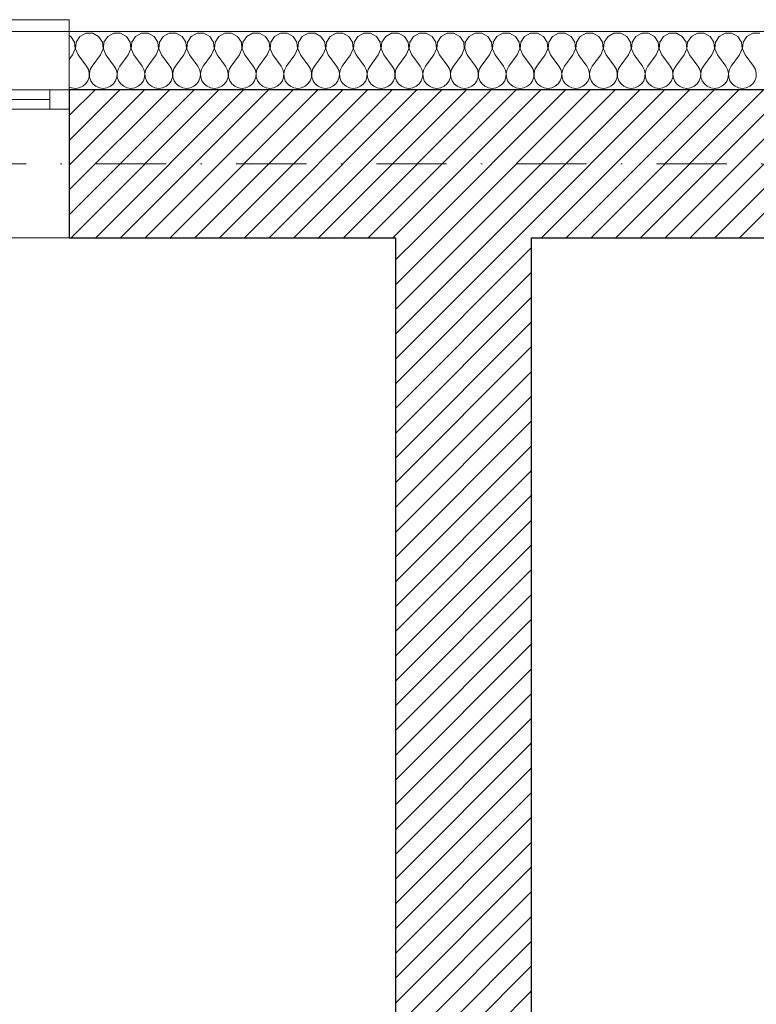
# Model space of a CAD drawing. Header units: millimetres. Extents: x 172139 to 266886, y 89395 to 138225.
# Tile 46 of 94: x 204000 to 205893, y 119176 to 121706. Entities that reach past the tile are written whole.
import ezdxf

# ---------------------------------------------------------------- set-up
doc = ezdxf.new("R2010")
doc.units = ezdxf.units.MM
doc.header["$MEASUREMENT"] = 0
doc.linetypes.add('Kropki i Kreski', pattern=[360, 180, -90, 0, -90])
for name, color, linetype in [('Konstrukcja - Siatki mod', 7, 'Continuous'), ('KR_INW', 7, 'Continuous'), ('NAPIS_SODON', 7, 'Continuous')]:
    doc.layers.add(name, color=color, linetype=linetype)
doc.layers.add('Konstrukcja - Siatki mod_Nr_pióra__48', color=7, linetype='Continuous', lineweight=15, true_color=0xa80f02)
doc.layers.add('KR_INW_Nr_pióra__102', color=7, linetype='Continuous', lineweight=5, true_color=0xcccccc)
for name, color, linetype, lineweight in [('KR_INW_Nr_pióra__101', 252, 'Continuous', 5), ('KR_INW_Nr_pióra__27', 7, 'Continuous', 25), ('KR_INW_Nr_pióra__47', 7, 'Continuous', 15), ('NAPIS_SODON_Nr_pióra__1', 7, 'Continuous', 13), ('NAPIS_SODON_Nr_pióra__121', 255, 'Continuous', 0), ('Okna ArchiCADa_Nr_pióra__1', 7, 'Continuous', 13)]:
    doc.layers.add(name, color=color, linetype=linetype, lineweight=lineweight)
pattern_1 = [(45, (0, 0), (-31.819804, 31.819804), [])]

# ---------------------------------------------------------------- blocks, each defined once
blk = doc.blocks.new('Strop_1', base_point=(179225, 121523.3))
at = {"layer": 'NAPIS_SODON_Nr_pióra__1', "linetype": 'Continuous', "flags": 128}
blk.add_lwpolyline([(179225, 121523.3), (179225.9, 107003.8), (250898.3, 107008.3), (250897.4, 121527.8)], close=True, dxfattribs=at)
blk = doc.blocks.new('Strop_2', base_point=(188316, 115154.1))
at = {"layer": 'NAPIS_SODON_Nr_pióra__121', "linetype": 'Continuous', "flags": 128}
blk.add_lwpolyline([(188316, 115154.1), (204667.3, 115154.1), (205241.5, 115154.1), (205242.2, 115154.1), (205242.2, 115394.1), (205241.5, 115154.1), (205174.5, 117823.2), (205315.4, 117824.8), (205315.4, 121145.6), (224463.2, 121145.6)], dxfattribs=at)
blk = doc.blocks.new('*X107')
at = {"layer": 'KR_INW_Nr_pióra__102', "linetype": 'Continuous'}
for p, q in [((204169.9, 121670.9), (204154.5, 121662.7)), ((204187.3, 121670.9), (204169.9, 121670.9)), ((204202.6, 121662.7), (204187.3, 121670.9)), ((204241.3, 121670.9), (204226, 121662.7)), ((204258.7, 121670.9), (204241.3, 121670.9)), ((204274, 121662.7), (204258.7, 121670.9)), ((204312.7, 121670.9), (204297.4, 121662.7)), ((204330.1, 121670.9), (204312.7, 121670.9)), ((204345.5, 121662.7), (204330.1, 121670.9)), ((204384.2, 121670.9), (204368.8, 121662.7)), ((204401.6, 121670.9), (204384.2, 121670.9)), ((204416.9, 121662.7), (204401.6, 121670.9)), ((204455.6, 121670.9), (204440.3, 121662.7)), ((204473, 121670.9), (204455.6, 121670.9)), ((204488.3, 121662.7), (204473, 121670.9)), ((204527, 121670.9), (204511.7, 121662.7)), ((204544.4, 121670.9), (204527, 121670.9)), ((204559.7, 121662.7), (204544.4, 121670.9)), ((204598.4, 121670.9), (204583.1, 121662.7)), ((204615.8, 121670.9), (204598.4, 121670.9)), ((204631.2, 121662.7), (204615.8, 121670.9)), ((204669.9, 121670.9), (204654.5, 121662.7)), ((204687.3, 121670.9), (204669.9, 121670.9)), ((204702.6, 121662.7), (204687.3, 121670.9)), ((204741.3, 121670.9), (204726, 121662.7)), ((204758.7, 121670.9), (204741.3, 121670.9)), ((204774, 121662.7), (204758.7, 121670.9)), ((204812.7, 121670.9), (204797.4, 121662.7)), ((204830.1, 121670.9), (204812.7, 121670.9)), ((204845.5, 121662.7), (204830.1, 121670.9)), ((204884.2, 121670.9), (204868.8, 121662.7)), ((204901.6, 121670.9), (204884.2, 121670.9)), ((204916.9, 121662.7), (204901.6, 121670.9)), ((204955.6, 121670.9), (204940.3, 121662.7)), ((204973, 121670.9), (204955.6, 121670.9)), ((204988.3, 121662.7), (204973, 121670.9)), ((205027, 121670.9), (205011.7, 121662.7)), ((205044.4, 121670.9), (205027, 121670.9)), ((205059.7, 121662.7), (205044.4, 121670.9)), ((205098.4, 121670.9), (205083.1, 121662.7)), ((205115.8, 121670.9), (205098.4, 121670.9)), ((205131.2, 121662.7), (205115.8, 121670.9)), ((205169.9, 121670.9), (205154.5, 121662.7)), ((205187.3, 121670.9), (205169.9, 121670.9)), ((205202.6, 121662.7), (205187.3, 121670.9)), ((205241.3, 121670.9), (205226, 121662.7)), ((205258.7, 121670.9), (205241.3, 121670.9)), ((205274, 121662.7), (205258.7, 121670.9)), ((205312.7, 121670.9), (205297.4, 121662.7)), ((205330.1, 121670.9), (205312.7, 121670.9)), ((205345.5, 121662.7), (205330.1, 121670.9)), ((205384.2, 121670.9), (205368.8, 121662.7)), ((205401.6, 121670.9), (205384.2, 121670.9)), ((205416.9, 121662.7), (205401.6, 121670.9)), ((205455.6, 121670.9), (205440.3, 121662.7)), ((205473, 121670.9), (205455.6, 121670.9)), ((205488.3, 121662.7), (205473, 121670.9)), ((205527, 121670.9), (205511.7, 121662.7)), ((205544.4, 121670.9), (205527, 121670.9)), ((205559.7, 121662.7), (205544.4, 121670.9)), ((205598.4, 121670.9), (205583.1, 121662.7)), ((205615.8, 121670.9), (205598.4, 121670.9)), ((205631.2, 121662.7), (205615.8, 121670.9)), ((205669.9, 121670.9), (205654.5, 121662.7)), ((205687.3, 121670.9), (205669.9, 121670.9)), ((205702.6, 121662.7), (205687.3, 121670.9)), ((205741.3, 121670.9), (205726, 121662.7)), ((205758.7, 121670.9), (205741.3, 121670.9)), ((205774, 121662.7), (205758.7, 121670.9)), ((205812.7, 121670.9), (205797.4, 121662.7)), ((205830.1, 121670.9), (205812.7, 121670.9)), ((205845.5, 121662.7), (205830.1, 121670.9)), ((205884.2, 121670.9), (205868.8, 121662.7)), ((205901.6, 121670.9), (205884.2, 121670.9)), ((204131.2, 121662.7), (204126.9, 121665)), ((204140.8, 121648.2), (204131.2, 121662.7)), ((204142.4, 121630.9), (204140.8, 121648.2)), ((204144.9, 121648.2), (204143.3, 121630.9)), ((204154.5, 121662.7), (204144.9, 121648.2)), ((204212.2, 121648.2), (204202.6, 121662.7)), ((204213.9, 121630.9), (204212.2, 121648.2)), ((204216.3, 121648.2), (204214.7, 121630.9)), ((204226, 121662.7), (204216.3, 121648.2)), ((204283.7, 121648.2), (204274, 121662.7)), ((204285.3, 121630.9), (204283.7, 121648.2)), ((204287.8, 121648.2), (204286.1, 121630.9)), ((204297.4, 121662.7), (204287.8, 121648.2)), ((204355.1, 121648.2), (204345.5, 121662.7)), ((204356.7, 121630.9), (204355.1, 121648.2)), ((204359.2, 121648.2), (204357.6, 121630.9)), ((204368.8, 121662.7), (204359.2, 121648.2)), ((204426.5, 121648.2), (204416.9, 121662.7)), ((204428.2, 121630.9), (204426.5, 121648.2)), ((204430.6, 121648.2), (204429, 121630.9)), ((204440.3, 121662.7), (204430.6, 121648.2)), ((204497.9, 121648.2), (204488.3, 121662.7)), ((204499.6, 121630.9), (204497.9, 121648.2)), ((204502.1, 121648.2), (204500.4, 121630.9)), ((204511.7, 121662.7), (204502.1, 121648.2)), ((204569.4, 121648.2), (204559.7, 121662.7)), ((204571, 121630.9), (204569.4, 121648.2)), ((204573.5, 121648.2), (204571.8, 121630.9)), ((204583.1, 121662.7), (204573.5, 121648.2)), ((204640.8, 121648.2), (204631.2, 121662.7)), ((204642.4, 121630.9), (204640.8, 121648.2)), ((204644.9, 121648.2), (204643.3, 121630.9)), ((204654.5, 121662.7), (204644.9, 121648.2)), ((204712.2, 121648.2), (204702.6, 121662.7)), ((204713.9, 121630.9), (204712.2, 121648.2)), ((204716.3, 121648.2), (204714.7, 121630.9)), ((204726, 121662.7), (204716.3, 121648.2)), ((204783.7, 121648.2), (204774, 121662.7)), ((204785.3, 121630.9), (204783.7, 121648.2)), ((204787.8, 121648.2), (204786.1, 121630.9)), ((204797.4, 121662.7), (204787.8, 121648.2)), ((204855.1, 121648.2), (204845.5, 121662.7)), ((204856.7, 121630.9), (204855.1, 121648.2)), ((204859.2, 121648.2), (204857.6, 121630.9)), ((204868.8, 121662.7), (204859.2, 121648.2)), ((204926.5, 121648.2), (204916.9, 121662.7)), ((204928.2, 121630.9), (204926.5, 121648.2)), ((204930.6, 121648.2), (204929, 121630.9)), ((204940.3, 121662.7), (204930.6, 121648.2)), ((204997.9, 121648.2), (204988.3, 121662.7)), ((204999.6, 121630.9), (204997.9, 121648.2)), ((205002.1, 121648.2), (205000.4, 121630.9)), ((205011.7, 121662.7), (205002.1, 121648.2)), ((205069.4, 121648.2), (205059.7, 121662.7)), ((205071, 121630.9), (205069.4, 121648.2)), ((205073.5, 121648.2), (205071.8, 121630.9)), ((205083.1, 121662.7), (205073.5, 121648.2)), ((205140.8, 121648.2), (205131.2, 121662.7)), ((205142.4, 121630.9), (205140.8, 121648.2)), ((205144.9, 121648.2), (205143.3, 121630.9)), ((205154.5, 121662.7), (205144.9, 121648.2)), ((205212.2, 121648.2), (205202.6, 121662.7)), ((205213.9, 121630.9), (205212.2, 121648.2)), ((205216.3, 121648.2), (205214.7, 121630.9)), ((205226, 121662.7), (205216.3, 121648.2)), ((205283.7, 121648.2), (205274, 121662.7)), ((205285.3, 121630.9), (205283.7, 121648.2)), ((205287.8, 121648.2), (205286.1, 121630.9)), ((205297.4, 121662.7), (205287.8, 121648.2)), ((205355.1, 121648.2), (205345.5, 121662.7)), ((205356.7, 121630.9), (205355.1, 121648.2)), ((205359.2, 121648.2), (205357.6, 121630.9)), ((205368.8, 121662.7), (205359.2, 121648.2)), ((205426.5, 121648.2), (205416.9, 121662.7)), ((205428.2, 121630.9), (205426.5, 121648.2)), ((205430.6, 121648.2), (205429, 121630.9)), ((205440.3, 121662.7), (205430.6, 121648.2)), ((205497.9, 121648.2), (205488.3, 121662.7)), ((205499.6, 121630.9), (205497.9, 121648.2)), ((205502.1, 121648.2), (205500.4, 121630.9)), ((205511.7, 121662.7), (205502.1, 121648.2)), ((205569.4, 121648.2), (205559.7, 121662.7)), ((205571, 121630.9), (205569.4, 121648.2)), ((205573.5, 121648.2), (205571.8, 121630.9)), ((205583.1, 121662.7), (205573.5, 121648.2)), ((205640.8, 121648.2), (205631.2, 121662.7)), ((205642.4, 121630.9), (205640.8, 121648.2)), ((205644.9, 121648.2), (205643.3, 121630.9)), ((205654.5, 121662.7), (205644.9, 121648.2)), ((205712.2, 121648.2), (205702.6, 121662.7)), ((205713.9, 121630.9), (205712.2, 121648.2)), ((205716.3, 121648.2), (205714.7, 121630.9)), ((205726, 121662.7), (205716.3, 121648.2)), ((205783.7, 121648.2), (205774, 121662.7)), ((205785.3, 121630.9), (205783.7, 121648.2)), ((205787.8, 121648.2), (205786.1, 121630.9)), ((205797.4, 121662.7), (205787.8, 121648.2)), ((205855.1, 121648.2), (205845.5, 121662.7)), ((205856.7, 121630.9), (205855.1, 121648.2)), ((205859.2, 121648.2), (205857.6, 121630.9)), ((205868.8, 121662.7), (205859.2, 121648.2)), ((204135.7, 121614.9), (204142.4, 121630.9)), ((204143.3, 121630.9), (204150, 121614.9)), ((204207.1, 121614.9), (204213.9, 121630.9)), ((204214.7, 121630.9), (204221.4, 121614.9)), ((204278.6, 121614.9), (204285.3, 121630.9)), ((204286.1, 121630.9), (204292.9, 121614.9)), ((204350, 121614.9), (204356.7, 121630.9)), ((204357.6, 121630.9), (204364.3, 121614.9)), ((204421.4, 121614.9), (204428.2, 121630.9)), ((204429, 121630.9), (204435.7, 121614.9)), ((204492.9, 121614.9), (204499.6, 121630.9)), ((204500.4, 121630.9), (204507.1, 121614.9)), ((204564.3, 121614.9), (204571, 121630.9)), ((204571.8, 121630.9), (204578.6, 121614.9)), ((204635.7, 121614.9), (204642.4, 121630.9)), ((204643.3, 121630.9), (204650, 121614.9)), ((204707.1, 121614.9), (204713.9, 121630.9)), ((204714.7, 121630.9), (204721.4, 121614.9)), ((204778.6, 121614.9), (204785.3, 121630.9)), ((204786.1, 121630.9), (204792.9, 121614.9)), ((204850, 121614.9), (204856.7, 121630.9)), ((204857.6, 121630.9), (204864.3, 121614.9)), ((204921.4, 121614.9), (204928.2, 121630.9)), ((204929, 121630.9), (204935.7, 121614.9)), ((204992.9, 121614.9), (204999.6, 121630.9)), ((205000.4, 121630.9), (205007.1, 121614.9)), ((205064.3, 121614.9), (205071, 121630.9)), ((205071.8, 121630.9), (205078.6, 121614.9)), ((205135.7, 121614.9), (205142.4, 121630.9)), ((205143.3, 121630.9), (205150, 121614.9)), ((205207.1, 121614.9), (205213.9, 121630.9)), ((205214.7, 121630.9), (205221.4, 121614.9)), ((205278.6, 121614.9), (205285.3, 121630.9)), ((205286.1, 121630.9), (205292.9, 121614.9)), ((205350, 121614.9), (205356.7, 121630.9)), ((205357.6, 121630.9), (205364.3, 121614.9)), ((205421.4, 121614.9), (205428.2, 121630.9)), ((205429, 121630.9), (205435.7, 121614.9)), ((205492.9, 121614.9), (205499.6, 121630.9)), ((205500.4, 121630.9), (205507.1, 121614.9)), ((205564.3, 121614.9), (205571, 121630.9)), ((205571.8, 121630.9), (205578.6, 121614.9)), ((205635.7, 121614.9), (205642.4, 121630.9)), ((205643.3, 121630.9), (205650, 121614.9)), ((205707.1, 121614.9), (205713.9, 121630.9)), ((205714.7, 121630.9), (205721.4, 121614.9)), ((205778.6, 121614.9), (205785.3, 121630.9)), ((205786.1, 121630.9), (205792.9, 121614.9)), ((205850, 121614.9), (205856.7, 121630.9)), ((205857.6, 121630.9), (205864.3, 121614.9)), ((204135.7, 121614.9), (204126.9, 121603.2)), ((204150, 121614.9), (204171.4, 121586.3)), ((204207.1, 121614.9), (204185.7, 121586.3)), ((204221.4, 121614.9), (204242.9, 121586.3)), ((204278.6, 121614.9), (204257.1, 121586.3)), ((204292.9, 121614.9), (204314.3, 121586.3)), ((204350, 121614.9), (204328.6, 121586.3)), ((204364.3, 121614.9), (204385.7, 121586.3)), ((204421.4, 121614.9), (204400, 121586.3)), ((204435.7, 121614.9), (204457.1, 121586.3)), ((204492.9, 121614.9), (204471.4, 121586.3)), ((204507.1, 121614.9), (204528.6, 121586.3)), ((204564.3, 121614.9), (204542.9, 121586.3)), ((204578.6, 121614.9), (204600, 121586.3)), ((204635.7, 121614.9), (204614.3, 121586.3)), ((204650, 121614.9), (204671.4, 121586.3)), ((204707.1, 121614.9), (204685.7, 121586.3)), ((204721.4, 121614.9), (204742.9, 121586.3)), ((204778.6, 121614.9), (204757.1, 121586.3)), ((204792.9, 121614.9), (204814.3, 121586.3)), ((204850, 121614.9), (204828.6, 121586.3)), ((204864.3, 121614.9), (204885.7, 121586.3)), ((204921.4, 121614.9), (204900, 121586.3)), ((204935.7, 121614.9), (204957.1, 121586.3)), ((204992.9, 121614.9), (204971.4, 121586.3)), ((205007.1, 121614.9), (205028.6, 121586.3)), ((205064.3, 121614.9), (205042.9, 121586.3)), ((205078.6, 121614.9), (205100, 121586.3)), ((205135.7, 121614.9), (205114.3, 121586.3)), ((205150, 121614.9), (205171.4, 121586.3)), ((205207.1, 121614.9), (205185.7, 121586.3)), ((205221.4, 121614.9), (205242.9, 121586.3)), ((205278.6, 121614.9), (205257.1, 121586.3)), ((205292.9, 121614.9), (205314.3, 121586.3)), ((205350, 121614.9), (205328.6, 121586.3)), ((205364.3, 121614.9), (205385.7, 121586.3)), ((205421.4, 121614.9), (205400, 121586.3)), ((205435.7, 121614.9), (205457.1, 121586.3)), ((205492.9, 121614.9), (205471.4, 121586.3)), ((205507.1, 121614.9), (205528.6, 121586.3)), ((205564.3, 121614.9), (205542.9, 121586.3)), ((205578.6, 121614.9), (205600, 121586.3)), ((205635.7, 121614.9), (205614.3, 121586.3)), ((205650, 121614.9), (205671.4, 121586.3)), ((205707.1, 121614.9), (205685.7, 121586.3)), ((205721.4, 121614.9), (205742.9, 121586.3)), ((205778.6, 121614.9), (205757.1, 121586.3)), ((205792.9, 121614.9), (205814.3, 121586.3)), ((205850, 121614.9), (205828.6, 121586.3)), ((205864.3, 121614.9), (205885.7, 121586.3)), ((204176.2, 121577.7), (204171.4, 121586.3)), ((204178.4, 121568.1), (204176.2, 121577.7)), ((204180.9, 121577.7), (204178.7, 121568.1)), ((204185.7, 121586.3), (204180.9, 121577.7)), ((204247.6, 121577.7), (204242.9, 121586.3)), ((204249.9, 121568.1), (204247.6, 121577.7)), ((204252.4, 121577.7), (204250.1, 121568.1)), ((204257.1, 121586.3), (204252.4, 121577.7)), ((204319.1, 121577.7), (204314.3, 121586.3)), ((204321.3, 121568.1), (204319.1, 121577.7)), ((204323.8, 121577.7), (204321.6, 121568.1)), ((204328.6, 121586.3), (204323.8, 121577.7)), ((204390.5, 121577.7), (204385.7, 121586.3)), ((204392.7, 121568.1), (204390.5, 121577.7)), ((204395.2, 121577.7), (204393, 121568.1)), ((204400, 121586.3), (204395.2, 121577.7)), ((204461.9, 121577.7), (204457.1, 121586.3)), ((204464.1, 121568.1), (204461.9, 121577.7)), ((204466.7, 121577.7), (204464.4, 121568.1)), ((204471.4, 121586.3), (204466.7, 121577.7)), ((204533.3, 121577.7), (204528.6, 121586.3)), ((204535.6, 121568.1), (204533.3, 121577.7)), ((204538.1, 121577.7), (204535.9, 121568.1)), ((204542.9, 121586.3), (204538.1, 121577.7)), ((204604.8, 121577.7), (204600, 121586.3)), ((204607, 121568.1), (204604.8, 121577.7)), ((204609.5, 121577.7), (204607.3, 121568.1)), ((204614.3, 121586.3), (204609.5, 121577.7)), ((204676.2, 121577.7), (204671.4, 121586.3)), ((204678.4, 121568.1), (204676.2, 121577.7)), ((204680.9, 121577.7), (204678.7, 121568.1)), ((204685.7, 121586.3), (204680.9, 121577.7)), ((204747.6, 121577.7), (204742.9, 121586.3)), ((204749.9, 121568.1), (204747.6, 121577.7)), ((204752.4, 121577.7), (204750.1, 121568.1)), ((204757.1, 121586.3), (204752.4, 121577.7)), ((204819.1, 121577.7), (204814.3, 121586.3)), ((204821.3, 121568.1), (204819.1, 121577.7)), ((204823.8, 121577.7), (204821.6, 121568.1)), ((204828.6, 121586.3), (204823.8, 121577.7)), ((204890.5, 121577.7), (204885.7, 121586.3)), ((204892.7, 121568.1), (204890.5, 121577.7)), ((204895.2, 121577.7), (204893, 121568.1)), ((204900, 121586.3), (204895.2, 121577.7)), ((204961.9, 121577.7), (204957.1, 121586.3)), ((204964.1, 121568.1), (204961.9, 121577.7)), ((204966.7, 121577.7), (204964.4, 121568.1)), ((204971.4, 121586.3), (204966.7, 121577.7)), ((205033.3, 121577.7), (205028.6, 121586.3)), ((205035.6, 121568.1), (205033.3, 121577.7)), ((205038.1, 121577.7), (205035.9, 121568.1)), ((205042.9, 121586.3), (205038.1, 121577.7)), ((205104.8, 121577.7), (205100, 121586.3)), ((205107, 121568.1), (205104.8, 121577.7)), ((205109.5, 121577.7), (205107.3, 121568.1)), ((205114.3, 121586.3), (205109.5, 121577.7)), ((205176.2, 121577.7), (205171.4, 121586.3)), ((205178.4, 121568.1), (205176.2, 121577.7)), ((205180.9, 121577.7), (205178.7, 121568.1)), ((205185.7, 121586.3), (205180.9, 121577.7)), ((205247.6, 121577.7), (205242.9, 121586.3)), ((205249.9, 121568.1), (205247.6, 121577.7)), ((205252.4, 121577.7), (205250.1, 121568.1)), ((205257.1, 121586.3), (205252.4, 121577.7)), ((205319.1, 121577.7), (205314.3, 121586.3)), ((205321.3, 121568.1), (205319.1, 121577.7)), ((205323.8, 121577.7), (205321.6, 121568.1)), ((205328.6, 121586.3), (205323.8, 121577.7)), ((205390.5, 121577.7), (205385.7, 121586.3)), ((205392.7, 121568.1), (205390.5, 121577.7)), ((205395.2, 121577.7), (205393, 121568.1)), ((205400, 121586.3), (205395.2, 121577.7)), ((205461.9, 121577.7), (205457.1, 121586.3)), ((205464.1, 121568.1), (205461.9, 121577.7)), ((205466.7, 121577.7), (205464.4, 121568.1)), ((205471.4, 121586.3), (205466.7, 121577.7)), ((205533.3, 121577.7), (205528.6, 121586.3)), ((205535.6, 121568.1), (205533.3, 121577.7)), ((205538.1, 121577.7), (205535.9, 121568.1)), ((205542.9, 121586.3), (205538.1, 121577.7)), ((205604.8, 121577.7), (205600, 121586.3)), ((205607, 121568.1), (205604.8, 121577.7)), ((205609.5, 121577.7), (205607.3, 121568.1)), ((205614.3, 121586.3), (205609.5, 121577.7)), ((205676.2, 121577.7), (205671.4, 121586.3)), ((205678.4, 121568.1), (205676.2, 121577.7)), ((205680.9, 121577.7), (205678.7, 121568.1)), ((205685.7, 121586.3), (205680.9, 121577.7)), ((205747.6, 121577.7), (205742.9, 121586.3)), ((205749.9, 121568.1), (205747.6, 121577.7)), ((205752.4, 121577.7), (205750.1, 121568.1)), ((205757.1, 121586.3), (205752.4, 121577.7)), ((205819.1, 121577.7), (205814.3, 121586.3)), ((205821.3, 121568.1), (205819.1, 121577.7)), ((205823.8, 121577.7), (205821.6, 121568.1)), ((205828.6, 121586.3), (205823.8, 121577.7)), ((205890.5, 121577.7), (205885.7, 121586.3)), ((205892.7, 121568.1), (205890.5, 121577.7)), ((204169.2, 121540.8), (204174.8, 121548.9)), ((204174.8, 121548.9), (204177.9, 121558.2)), ((204177.9, 121558.2), (204178.4, 121568.1)), ((204178.7, 121568.1), (204179.2, 121558.2)), ((204179.2, 121558.2), (204182.3, 121548.9)), ((204182.3, 121548.9), (204187.9, 121540.8)), ((204240.6, 121540.8), (204246.2, 121548.9)), ((204246.2, 121548.9), (204249.4, 121558.2)), ((204249.4, 121558.2), (204249.9, 121568.1)), ((204250.1, 121568.1), (204250.6, 121558.2)), ((204250.6, 121558.2), (204253.8, 121548.9)), ((204253.8, 121548.9), (204259.4, 121540.8)), ((204312.1, 121540.8), (204317.7, 121548.9)), ((204317.7, 121548.9), (204320.8, 121558.2)), ((204320.8, 121558.2), (204321.3, 121568.1)), ((204321.6, 121568.1), (204322.1, 121558.2)), ((204322.1, 121558.2), (204325.2, 121548.9)), ((204325.2, 121548.9), (204330.8, 121540.8)), ((204383.5, 121540.8), (204389.1, 121548.9)), ((204389.1, 121548.9), (204392.2, 121558.2)), ((204392.2, 121558.2), (204392.7, 121568.1)), ((204393, 121568.1), (204393.5, 121558.2)), ((204393.5, 121558.2), (204396.6, 121548.9)), ((204396.6, 121548.9), (204402.2, 121540.8)), ((204454.9, 121540.8), (204460.5, 121548.9)), ((204460.5, 121548.9), (204463.7, 121558.2)), ((204463.7, 121558.2), (204464.1, 121568.1)), ((204464.4, 121568.1), (204464.9, 121558.2)), ((204464.9, 121558.2), (204468.1, 121548.9)), ((204468.1, 121548.9), (204473.6, 121540.8)), ((204526.4, 121540.8), (204531.9, 121548.9)), ((204531.9, 121548.9), (204535.1, 121558.2)), ((204535.1, 121558.2), (204535.6, 121568.1)), ((204535.9, 121568.1), (204536.3, 121558.2)), ((204536.3, 121558.2), (204539.5, 121548.9)), ((204539.5, 121548.9), (204545.1, 121540.8)), ((204597.8, 121540.8), (204603.4, 121548.9)), ((204603.4, 121548.9), (204606.5, 121558.2)), ((204606.5, 121558.2), (204607, 121568.1)), ((204607.3, 121568.1), (204607.8, 121558.2)), ((204607.8, 121558.2), (204610.9, 121548.9)), ((204610.9, 121548.9), (204616.5, 121540.8)), ((204669.2, 121540.8), (204674.8, 121548.9)), ((204674.8, 121548.9), (204677.9, 121558.2)), ((204677.9, 121558.2), (204678.4, 121568.1)), ((204678.7, 121568.1), (204679.2, 121558.2)), ((204679.2, 121558.2), (204682.3, 121548.9)), ((204682.3, 121548.9), (204687.9, 121540.8)), ((204740.6, 121540.8), (204746.2, 121548.9)), ((204746.2, 121548.9), (204749.4, 121558.2)), ((204749.4, 121558.2), (204749.9, 121568.1)), ((204750.1, 121568.1), (204750.6, 121558.2)), ((204750.6, 121558.2), (204753.8, 121548.9)), ((204753.8, 121548.9), (204759.4, 121540.8)), ((204812.1, 121540.8), (204817.7, 121548.9)), ((204817.7, 121548.9), (204820.8, 121558.2)), ((204820.8, 121558.2), (204821.3, 121568.1)), ((204821.6, 121568.1), (204822.1, 121558.2)), ((204822.1, 121558.2), (204825.2, 121548.9)), ((204825.2, 121548.9), (204830.8, 121540.8)), ((204883.5, 121540.8), (204889.1, 121548.9)), ((204889.1, 121548.9), (204892.2, 121558.2)), ((204892.2, 121558.2), (204892.7, 121568.1)), ((204893, 121568.1), (204893.5, 121558.2)), ((204893.5, 121558.2), (204896.6, 121548.9)), ((204896.6, 121548.9), (204902.2, 121540.8)), ((204954.9, 121540.8), (204960.5, 121548.9)), ((204960.5, 121548.9), (204963.7, 121558.2)), ((204963.7, 121558.2), (204964.1, 121568.1)), ((204964.4, 121568.1), (204964.9, 121558.2)), ((204964.9, 121558.2), (204968.1, 121548.9)), ((204968.1, 121548.9), (204973.6, 121540.8)), ((205026.4, 121540.8), (205031.9, 121548.9)), ((205031.9, 121548.9), (205035.1, 121558.2)), ((205035.1, 121558.2), (205035.6, 121568.1)), ((205035.9, 121568.1), (205036.3, 121558.2)), ((205036.3, 121558.2), (205039.5, 121548.9)), ((205039.5, 121548.9), (205045.1, 121540.8)), ((205097.8, 121540.8), (205103.4, 121548.9)), ((205103.4, 121548.9), (205106.5, 121558.2)), ((205106.5, 121558.2), (205107, 121568.1)), ((205107.3, 121568.1), (205107.8, 121558.2)), ((205107.8, 121558.2), (205110.9, 121548.9)), ((205110.9, 121548.9), (205116.5, 121540.8)), ((205169.2, 121540.8), (205174.8, 121548.9)), ((205174.8, 121548.9), (205177.9, 121558.2)), ((205177.9, 121558.2), (205178.4, 121568.1)), ((205178.7, 121568.1), (205179.2, 121558.2)), ((205179.2, 121558.2), (205182.3, 121548.9)), ((205182.3, 121548.9), (205187.9, 121540.8)), ((205240.6, 121540.8), (205246.2, 121548.9)), ((205246.2, 121548.9), (205249.4, 121558.2)), ((205249.4, 121558.2), (205249.9, 121568.1)), ((205250.1, 121568.1), (205250.6, 121558.2)), ((205250.6, 121558.2), (205253.8, 121548.9)), ((205253.8, 121548.9), (205259.4, 121540.8)), ((205312.1, 121540.8), (205317.7, 121548.9)), ((205317.7, 121548.9), (205320.8, 121558.2)), ((205320.8, 121558.2), (205321.3, 121568.1)), ((205321.6, 121568.1), (205322.1, 121558.2)), ((205322.1, 121558.2), (205325.2, 121548.9)), ((205325.2, 121548.9), (205330.8, 121540.8)), ((205383.5, 121540.8), (205389.1, 121548.9)), ((205389.1, 121548.9), (205392.2, 121558.2)), ((205392.2, 121558.2), (205392.7, 121568.1)), ((205393, 121568.1), (205393.5, 121558.2)), ((205393.5, 121558.2), (205396.6, 121548.9)), ((205396.6, 121548.9), (205402.2, 121540.8)), ((205454.9, 121540.8), (205460.5, 121548.9)), ((205460.5, 121548.9), (205463.7, 121558.2)), ((205463.7, 121558.2), (205464.1, 121568.1)), ((205464.4, 121568.1), (205464.9, 121558.2)), ((205464.9, 121558.2), (205468.1, 121548.9)), ((205468.1, 121548.9), (205473.6, 121540.8)), ((205526.4, 121540.8), (205531.9, 121548.9)), ((205531.9, 121548.9), (205535.1, 121558.2)), ((205535.1, 121558.2), (205535.6, 121568.1)), ((205535.9, 121568.1), (205536.3, 121558.2)), ((205536.3, 121558.2), (205539.5, 121548.9)), ((205539.5, 121548.9), (205545.1, 121540.8)), ((205597.8, 121540.8), (205603.4, 121548.9)), ((205603.4, 121548.9), (205606.5, 121558.2)), ((205606.5, 121558.2), (205607, 121568.1)), ((205607.3, 121568.1), (205607.8, 121558.2)), ((205607.8, 121558.2), (205610.9, 121548.9)), ((205610.9, 121548.9), (205616.5, 121540.8)), ((205669.2, 121540.8), (205674.8, 121548.9)), ((205674.8, 121548.9), (205677.9, 121558.2)), ((205677.9, 121558.2), (205678.4, 121568.1)), ((205678.7, 121568.1), (205679.2, 121558.2)), ((205679.2, 121558.2), (205682.3, 121548.9)), ((205682.3, 121548.9), (205687.9, 121540.8)), ((205740.6, 121540.8), (205746.2, 121548.9)), ((205746.2, 121548.9), (205749.4, 121558.2)), ((205749.4, 121558.2), (205749.9, 121568.1)), ((205750.1, 121568.1), (205750.6, 121558.2)), ((205750.6, 121558.2), (205753.8, 121548.9)), ((205753.8, 121548.9), (205759.4, 121540.8)), ((205812.1, 121540.8), (205817.7, 121548.9)), ((205817.7, 121548.9), (205820.8, 121558.2)), ((205820.8, 121558.2), (205821.3, 121568.1)), ((205821.6, 121568.1), (205822.1, 121558.2)), ((205822.1, 121558.2), (205825.2, 121548.9)), ((205825.2, 121548.9), (205830.8, 121540.8)), ((205883.5, 121540.8), (205889.1, 121548.9)), ((205889.1, 121548.9), (205892.2, 121558.2)), ((205892.2, 121558.2), (205892.7, 121568.1)), ((204126.9, 121533.2), (204133.1, 121530.5)), ((204133.1, 121530.5), (204142.9, 121529.2)), ((204142.9, 121529.2), (204152.6, 121530.5)), ((204152.6, 121530.5), (204161.6, 121534.5)), ((204161.6, 121534.5), (204169.2, 121540.8)), ((204187.9, 121540.8), (204195.5, 121534.5)), ((204195.5, 121534.5), (204204.5, 121530.5)), ((204204.5, 121530.5), (204214.3, 121529.2)), ((204214.3, 121529.2), (204224, 121530.5)), ((204224, 121530.5), (204233.1, 121534.5)), ((204233.1, 121534.5), (204240.6, 121540.8)), ((204259.4, 121540.8), (204266.9, 121534.5)), ((204266.9, 121534.5), (204276, 121530.5)), ((204276, 121530.5), (204285.7, 121529.2)), ((204285.7, 121529.2), (204295.5, 121530.5)), ((204295.5, 121530.5), (204304.5, 121534.5)), ((204304.5, 121534.5), (204312.1, 121540.8)), ((204330.8, 121540.8), (204338.4, 121534.5)), ((204338.4, 121534.5), (204347.4, 121530.5)), ((204347.4, 121530.5), (204357.1, 121529.2)), ((204357.1, 121529.2), (204366.9, 121530.5)), ((204366.9, 121530.5), (204375.9, 121534.5)), ((204375.9, 121534.5), (204383.5, 121540.8)), ((204402.2, 121540.8), (204409.8, 121534.5)), ((204409.8, 121534.5), (204418.8, 121530.5)), ((204418.8, 121530.5), (204428.6, 121529.2)), ((204428.6, 121529.2), (204438.3, 121530.5)), ((204438.3, 121530.5), (204447.3, 121534.5)), ((204447.3, 121534.5), (204454.9, 121540.8)), ((204473.6, 121540.8), (204481.2, 121534.5)), ((204481.2, 121534.5), (204490.2, 121530.5)), ((204490.2, 121530.5), (204500, 121529.2)), ((204500, 121529.2), (204509.8, 121530.5)), ((204509.8, 121530.5), (204518.8, 121534.5)), ((204518.8, 121534.5), (204526.4, 121540.8)), ((204545.1, 121540.8), (204552.7, 121534.5)), ((204552.7, 121534.5), (204561.7, 121530.5)), ((204561.7, 121530.5), (204571.4, 121529.2)), ((204571.4, 121529.2), (204581.2, 121530.5)), ((204581.2, 121530.5), (204590.2, 121534.5)), ((204590.2, 121534.5), (204597.8, 121540.8)), ((204616.5, 121540.8), (204624.1, 121534.5)), ((204624.1, 121534.5), (204633.1, 121530.5)), ((204633.1, 121530.5), (204642.9, 121529.2)), ((204642.9, 121529.2), (204652.6, 121530.5)), ((204652.6, 121530.5), (204661.6, 121534.5)), ((204661.6, 121534.5), (204669.2, 121540.8)), ((204687.9, 121540.8), (204695.5, 121534.5)), ((204695.5, 121534.5), (204704.5, 121530.5)), ((204704.5, 121530.5), (204714.3, 121529.2)), ((204714.3, 121529.2), (204724, 121530.5)), ((204724, 121530.5), (204733.1, 121534.5)), ((204733.1, 121534.5), (204740.6, 121540.8)), ((204759.4, 121540.8), (204766.9, 121534.5)), ((204766.9, 121534.5), (204776, 121530.5)), ((204776, 121530.5), (204785.7, 121529.2)), ((204785.7, 121529.2), (204795.5, 121530.5)), ((204795.5, 121530.5), (204804.5, 121534.5)), ((204804.5, 121534.5), (204812.1, 121540.8)), ((204830.8, 121540.8), (204838.4, 121534.5)), ((204838.4, 121534.5), (204847.4, 121530.5)), ((204847.4, 121530.5), (204857.1, 121529.2)), ((204857.1, 121529.2), (204866.9, 121530.5)), ((204866.9, 121530.5), (204875.9, 121534.5)), ((204875.9, 121534.5), (204883.5, 121540.8)), ((204902.2, 121540.8), (204909.8, 121534.5)), ((204909.8, 121534.5), (204918.8, 121530.5)), ((204918.8, 121530.5), (204928.6, 121529.2)), ((204928.6, 121529.2), (204938.3, 121530.5)), ((204938.3, 121530.5), (204947.3, 121534.5)), ((204947.3, 121534.5), (204954.9, 121540.8)), ((204973.6, 121540.8), (204981.2, 121534.5)), ((204981.2, 121534.5), (204990.2, 121530.5)), ((204990.2, 121530.5), (205000, 121529.2)), ((205000, 121529.2), (205009.8, 121530.5)), ((205009.8, 121530.5), (205018.8, 121534.5)), ((205018.8, 121534.5), (205026.4, 121540.8)), ((205045.1, 121540.8), (205052.7, 121534.5)), ((205052.7, 121534.5), (205061.7, 121530.5)), ((205061.7, 121530.5), (205071.4, 121529.2)), ((205071.4, 121529.2), (205081.2, 121530.5)), ((205081.2, 121530.5), (205090.2, 121534.5)), ((205090.2, 121534.5), (205097.8, 121540.8)), ((205116.5, 121540.8), (205124.1, 121534.5)), ((205124.1, 121534.5), (205133.1, 121530.5)), ((205133.1, 121530.5), (205142.9, 121529.2)), ((205142.9, 121529.2), (205152.6, 121530.5)), ((205152.6, 121530.5), (205161.6, 121534.5)), ((205161.6, 121534.5), (205169.2, 121540.8)), ((205187.9, 121540.8), (205195.5, 121534.5)), ((205195.5, 121534.5), (205204.5, 121530.5)), ((205204.5, 121530.5), (205214.3, 121529.2)), ((205214.3, 121529.2), (205224, 121530.5)), ((205224, 121530.5), (205233.1, 121534.5)), ((205233.1, 121534.5), (205240.6, 121540.8)), ((205259.4, 121540.8), (205266.9, 121534.5)), ((205266.9, 121534.5), (205276, 121530.5)), ((205276, 121530.5), (205285.7, 121529.2)), ((205285.7, 121529.2), (205295.5, 121530.5)), ((205295.5, 121530.5), (205304.5, 121534.5)), ((205304.5, 121534.5), (205312.1, 121540.8)), ((205330.8, 121540.8), (205338.4, 121534.5)), ((205338.4, 121534.5), (205347.4, 121530.5)), ((205347.4, 121530.5), (205357.1, 121529.2)), ((205357.1, 121529.2), (205366.9, 121530.5)), ((205366.9, 121530.5), (205375.9, 121534.5)), ((205375.9, 121534.5), (205383.5, 121540.8)), ((205402.2, 121540.8), (205409.8, 121534.5)), ((205409.8, 121534.5), (205418.8, 121530.5)), ((205418.8, 121530.5), (205428.6, 121529.2)), ((205428.6, 121529.2), (205438.3, 121530.5)), ((205438.3, 121530.5), (205447.3, 121534.5)), ((205447.3, 121534.5), (205454.9, 121540.8)), ((205473.6, 121540.8), (205481.2, 121534.5)), ((205481.2, 121534.5), (205490.2, 121530.5)), ((205490.2, 121530.5), (205500, 121529.2)), ((205500, 121529.2), (205509.8, 121530.5)), ((205509.8, 121530.5), (205518.8, 121534.5)), ((205518.8, 121534.5), (205526.4, 121540.8)), ((205545.1, 121540.8), (205552.7, 121534.5)), ((205552.7, 121534.5), (205561.7, 121530.5)), ((205561.7, 121530.5), (205571.4, 121529.2)), ((205571.4, 121529.2), (205581.2, 121530.5)), ((205581.2, 121530.5), (205590.2, 121534.5)), ((205590.2, 121534.5), (205597.8, 121540.8)), ((205616.5, 121540.8), (205624.1, 121534.5)), ((205624.1, 121534.5), (205633.1, 121530.5)), ((205633.1, 121530.5), (205642.9, 121529.2)), ((205642.9, 121529.2), (205652.6, 121530.5)), ((205652.6, 121530.5), (205661.6, 121534.5)), ((205661.6, 121534.5), (205669.2, 121540.8)), ((205687.9, 121540.8), (205695.5, 121534.5)), ((205695.5, 121534.5), (205704.5, 121530.5)), ((205704.5, 121530.5), (205714.3, 121529.2)), ((205714.3, 121529.2), (205724, 121530.5)), ((205724, 121530.5), (205733.1, 121534.5)), ((205733.1, 121534.5), (205740.6, 121540.8)), ((205759.4, 121540.8), (205766.9, 121534.5)), ((205766.9, 121534.5), (205776, 121530.5)), ((205776, 121530.5), (205785.7, 121529.2)), ((205785.7, 121529.2), (205795.5, 121530.5)), ((205795.5, 121530.5), (205804.5, 121534.5)), ((205804.5, 121534.5), (205812.1, 121540.8)), ((205830.8, 121540.8), (205838.4, 121534.5)), ((205838.4, 121534.5), (205847.4, 121530.5)), ((205847.4, 121530.5), (205857.1, 121529.2)), ((205857.1, 121529.2), (205866.9, 121530.5)), ((205866.9, 121530.5), (205875.9, 121534.5)), ((205875.9, 121534.5), (205883.5, 121540.8))]:
    blk.add_line(p, q, dxfattribs=at)
blk = doc.blocks.new('Okno podwójne 19')
at = {"layer": 'Okna ArchiCADa_Nr_pióra__1', "linetype": 'Continuous'}
for p, q in [((-575, 330), (575, 330)), ((-575, 0), (-525, 0)), ((-575, -50), (-575, 0)), ((-525, 0), (-525, -50)), ((-525, 0), (-50, 0)), ((-50, -50), (-50, 0)), ((-50, 0), (0, 0)), ((0, 0), (50, 0)), ((50, 0), (50, -50)), ((50, 0), (525, 0)), ((525, -50), (525, 0)), ((525, 0), (575, 0)), ((575, -50), (575, 0)), ((-525, -25), (-50, -25)), ((50, -25), (525, -25)), ((-525, -50), (-575, -50)), ((-50, -50), (-525, -50)), ((0, -50), (-50, -50)), ((50, -50), (0, -50)), ((525, -50), (50, -50)), ((575, -50), (525, -50)), ((-575, -200), (575, -200)), ((-575, -200), (-575, -230)), ((575, -230), (575, -200)), ((-575, -230), (575, -230))]:
    blk.add_line(p, q, dxfattribs=at)
blk = doc.blocks.new('Ściana_1', base_point=(179075.1, 121675.6))
at = {"layer": 'KR_INW_Nr_pióra__101', "linetype": 'Continuous'}
h = blk.add_hatch(dxfattribs=at)
h.set_pattern_fill('Cegła_licówka', color=256, style=0, pattern_type=2)
h.set_pattern_definition(pattern_1)
h.paths.add_polyline_path([(209269.6, 121525.6), (204126.9, 121525.6), (204126.9, 121475.6), (204126.9, 121145.6), (209269.6, 121145.6), (209269.6, 121375.6), (209269.6, 121425.6)])
at = {"layer": 'KR_INW_Nr_pióra__27', "linetype": 'Continuous'}
for p, q in [((209269.6, 121525.6), (204126.9, 121525.6)), ((204126.9, 121525.6), (204126.9, 121475.6)), ((204126.9, 121475.6), (204126.9, 121145.6))]:
    blk.add_line(p, q, dxfattribs=at)
at = {"layer": 'KR_INW_Nr_pióra__27', "linetype": 'Continuous', "flags": 128}
for points in [[(204126.9, 121145.6), (204965.4, 121145.6)], [(205315.4, 121145.6), (207609, 121145.6)]]:
    blk.add_lwpolyline(points, dxfattribs=at)
at = {"layer": 'KR_INW_Nr_pióra__47', "linetype": 'Continuous'}
blk.add_line((204126.9, 121675.6), (204126.9, 121525.6), dxfattribs=at)
at = {"layer": 'KR_INW_Nr_pióra__47', "linetype": 'Continuous', "flags": 128}
blk.add_lwpolyline([(209269.6, 121675.6), (204126.9, 121675.6)], dxfattribs=at)
at = {"layer": 'KR_INW'}
blk.add_blockref('*X107', (0, 0), dxfattribs=at)
at = {"layer": 'Okna ArchiCADa_Nr_pióra__1', "linetype": 'Continuous', "xscale": -1, "zscale": 1000, "rotation": 180}
blk.add_blockref('Okno podwójne 19', (203551.9, 121475.6), dxfattribs=at)
blk = doc.blocks.new('Ściana_42', base_point=(205315.4, 117824.8))
at = {"layer": 'KR_INW_Nr_pióra__101', "linetype": 'Continuous'}
h = blk.add_hatch(dxfattribs=at)
h.set_pattern_fill('Cegła_licówka', color=256, style=0, pattern_type=2)
h.set_pattern_definition(pattern_1)
h.paths.add_polyline_path([(205315.4, 117959.8), (205315.4, 121145.6), (204965.4, 121145.6), (204965.4, 117955.8)])
at = {"layer": 'KR_INW_Nr_pióra__27', "linetype": 'Continuous', "flags": 128}
for points in [[(204965.4, 121145.6), (204965.4, 117967.4)], [(205315.4, 118307.1), (205315.4, 121145.6)]]:
    blk.add_lwpolyline(points, dxfattribs=at)
blk = doc.blocks.new('Standardowy znacznik siatki_10')
at = {"layer": 'Konstrukcja - Siatki mod_Nr_pióra__48', "linetype": 'Kropki i Kreski'}
blk.add_line((1000, 0), (72912, 0), dxfattribs=at)

msp = doc.modelspace()

# ---------------------------------------------------------------- block references
at = {"layer": 'Konstrukcja - Siatki mod', "color": 8, "linetype": 'Continuous', "lineweight": 13, "zscale": 1000}
msp.add_blockref('Standardowy znacznik siatki_10', (177989.3, 121335.6), dxfattribs=at)
at = {"layer": 'KR_INW'}
for name, p in [('Ściana_1', (179075.1, 121675.6)), ('Ściana_42', (205315.4, 117824.8))]:
    msp.add_blockref(name, p, dxfattribs=at)
at = {"layer": 'NAPIS_SODON', "linetype": 'Continuous'}
msp.add_blockref('Strop_1', (179225, 121523.3), dxfattribs=at)
at = {"layer": 'NAPIS_SODON', "color": 255, "linetype": 'Continuous', "lineweight": 0}
msp.add_blockref('Strop_2', (188316, 115154.1), dxfattribs=at)

doc.saveas('drawing.dxf')
